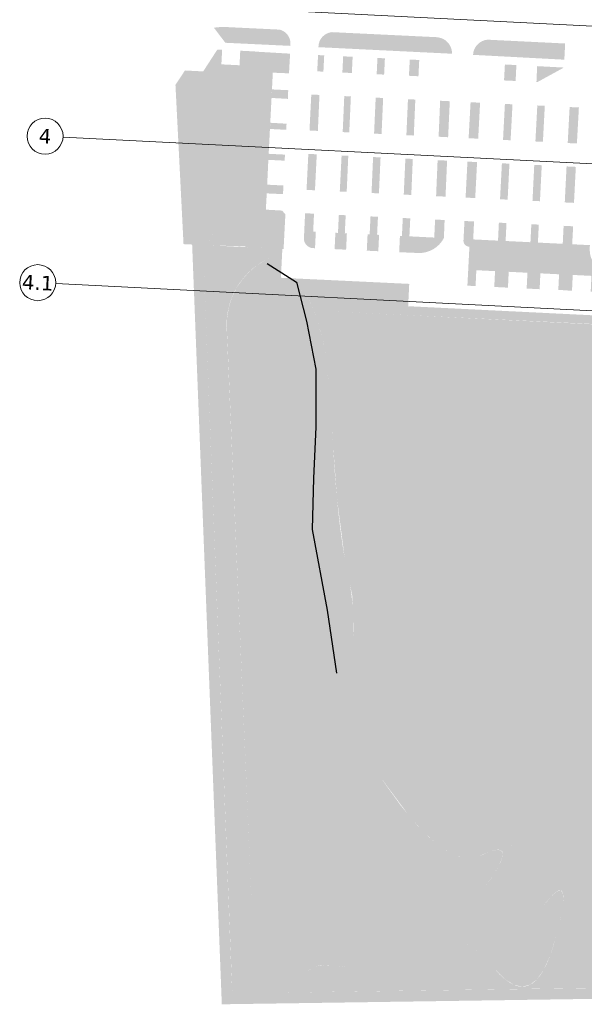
# Model space of a CAD drawing. Header units: millimetres. Extents: x 32690613 to 32694392, y 5343730 to 5344753.
# Tile 1 of 170: x 32692179 to 32692336, y 5343730 to 5344004. Entities that reach past the tile are written whole.
import ezdxf

# ---------------------------------------------------------------- set-up
doc = ezdxf.new("R2010")
doc.units = ezdxf.units.MM
doc.header["$LTSCALE"] = 0.01
doc.layers.get('DEFPOINTS').update_dxf_attribs({"color": 11, "lineweight": 18})
doc.layers.add('Gel-Bewuchs', color=122, linetype='Continuous', lineweight=25)
for name, color, linetype, lineweight, true_color in [('Veg-Hecke', 7, 'Continuous', 5, 0x9dd100), ('Veg-Rasen', 7, 'Continuous', 5, 0xb9f3a0), ('Veg-Waldartig', 7, 'Continuous', 5, 0xb0ee53), ('Veg-Wiese', 7, 'Continuous', 5, 0xd4ffa8)]:
    doc.layers.add(name, color=color, linetype=linetype, lineweight=lineweight, true_color=true_color)
doc.styles.add('Verdana', font='verdana.ttf')

# ---------------------------------------------------------------- blocks, each defined once
blk = doc.blocks.new('A$C78070446')
for p, q in [((4469685.27, 5342528.36), (4469462.61, 5342548.34)), ((4469459.19, 5342510.29), (4470208.78, 5342443.04)), ((4469678.22, 5342449.78), (4469455.56, 5342469.75))]:
    blk.add_line(p, q)
for centre in [(4469454.21, 5342510.74), (4469450.58, 5342470.2)]:
    blk.add_circle(centre, 5)
at = {"char_height": 4, "attachment_point": 5, "rotation": 354.86, "line_spacing_factor": 0.252012, "style": 'Verdana'}
for s, insert in [('4', (4469454.21, 5342510.74)), ('4.1', (4469450.58, 5342470.2))]:
    blk.add_mtext(s, dxfattribs=dict(at, insert=insert))

msp = doc.modelspace()

# ---------------------------------------------------------------- hatches: boundary and pattern name
at = {"layer": 'Veg-Hecke', "transparency": 33554687}
for points in [[(32692233.67, 5343994.74), (32692234.42, 5343994.25), (32692229.2, 5343986.19), (32692228.45, 5343986.68)], [(32692230.83, 5343984.3), (32692231.58, 5343983.81), (32692228.86, 5343979.62), (32692228.11, 5343980.11)], [(32692236.21, 5343982.81), (32692236.96, 5343982.32), (32692231.74, 5343974.26), (32692230.99, 5343974.75)], [(32692229.56, 5343972.77), (32692230.32, 5343972.28), (32692227.6, 5343968.08), (32692226.84, 5343968.57)], [(32692235.94, 5343972.9), (32692236.69, 5343972.41), (32692233.97, 5343968.21), (32692233.22, 5343968.7)], [(32692231.42, 5343966.28), (32692232.17, 5343965.79), (32692227.82, 5343959.08), (32692227.07, 5343959.57)], [(32692237.15, 5343965.52), (32692237.9, 5343965.03), (32692235.18, 5343960.83), (32692234.43, 5343961.32)], [(32692230.3, 5343955.24), (32692231.05, 5343954.75), (32692228.34, 5343950.55), (32692227.58, 5343951.04)], [(32692235.37, 5343948.04), (32692236.13, 5343947.55), (32692231.91, 5343941.04), (32692230.88, 5343941.1)]]:
    msp.add_hatch(color=256, dxfattribs=at).paths.add_polyline_path(points)
at = {"layer": 'Veg-Rasen', "transparency": 33554687}
for points in [[(32692233.1, 5344001.44), (32692236.27, 5343997.27), (32692254.34, 5343996.41), (32692254.34, 5343997.13), (32692254.29, 5343997.73), (32692254.15, 5343998.31), (32692253.92, 5343998.87), (32692253.6, 5343999.39), (32692253.21, 5343999.85), (32692252.76, 5344000.24), (32692252.25, 5344000.57), (32692251.7, 5344000.81), (32692251.38, 5344000.92), (32692236.37, 5344001.64), (32692236.05, 5344001.66), (32692235.9, 5344001.66), (32692235.76, 5344001.66), (32692235.62, 5344001.66), (32692235.48, 5344001.66), (32692235.35, 5344001.65), (32692235.22, 5344001.65), (32692235.1, 5344001.64), (32692234.98, 5344001.64), (32692234.83, 5344001.63), (32692234.75, 5344001.62), (32692234.67, 5344001.62), (32692234.59, 5344001.61), (32692234.51, 5344001.6), (32692234.43, 5344001.6), (32692234.35, 5344001.59), (32692234.27, 5344001.58), (32692234.19, 5344001.58), (32692233.79, 5344001.54)], [(32692299.2, 5343994.23), (32692299.2, 5343994.59), (32692299.16, 5343994.95), (32692299.1, 5343995.3), (32692299, 5343995.64), (32692298.88, 5343995.99), (32692298.73, 5343996.33), (32692298.54, 5343996.67), (32692298.33, 5343997), (32692297.92, 5343997.44), (32692297.71, 5343997.66), (32692297.48, 5343997.85), (32692297.24, 5343998.04), (32692296.98, 5343998.2), (32692296.71, 5343998.34), (32692296.43, 5343998.47), (32692296.15, 5343998.57), (32692295.85, 5343998.65), (32692295.18, 5343998.81), (32692265.86, 5344000.22), (32692265.85, 5344000.22), (32692265.1, 5344000.08), (32692264.39, 5343999.8), (32692263.75, 5343999.4), (32692263.18, 5343998.89), (32692262.73, 5343998.28), (32692262.39, 5343997.6), (32692262.18, 5343996.87), (32692262.12, 5343996.11), (32692262.12, 5343996.05)], [(32692244.52, 5343994.86), (32692240.41, 5343995.07), (32692240.41, 5343995.07), (32692240.4, 5343994.81), (32692240.21, 5343991.03), (32692235.17, 5343991.28), (32692235.38, 5343995.32), (32692234.05, 5343995.39), (32692230.12, 5343989.32), (32692225.05, 5343989.58), (32692222.42, 5343985.59), (32692224.66, 5343941.39), (32692230.87, 5343941.09), (32692235.37, 5343948.04), (32692236.13, 5343947.55), (32692231.91, 5343941.04), (32692241.86, 5343940.77), (32692244.42, 5343991.03), (32692244.53, 5343994.82), (32692244.52, 5343994.82)], [(32692240.21, 5343991.03), (32692240.41, 5343995.07), (32692240.41, 5343995.07)], [(32692244.52, 5343994.82), (32692244.53, 5343994.82), (32692244.42, 5343991.03), (32692241.85, 5343940.57), (32692242.57, 5343940.54), (32692252.44, 5343940.06), (32692252.94, 5343949.7), (32692252, 5343950.7), (32692247.51, 5343950.96), (32692247.77, 5343955.47), (32692248.17, 5343963.95), (32692249.45, 5343988.97), (32692253.94, 5343988.79), (32692254.25, 5343994.25)], [(32692323.27, 5343990.76), (32692330.26, 5343990.39), (32692322.92, 5343986.37), (32692322.64, 5343986.39), (32692322.83, 5343990.78)], [(32692372.22, 5343938.37), (32692358.1, 5343939.01), (32692347.74, 5343939.48), (32692347.46, 5343938.41), (32692347.11, 5343937.47), (32692346.7, 5343936.68), (32692346.22, 5343936.03), (32692345.68, 5343935.52), (32692345.07, 5343935.14), (32692344.4, 5343934.9), (32692343.67, 5343934.8), (32692342.92, 5343934.81), (32692342.19, 5343934.87), (32692341.49, 5343935), (32692340.82, 5343935.2), (32692340.18, 5343935.46), (32692339.56, 5343935.78), (32692338.97, 5343936.17), (32692338.4, 5343936.62), (32692338.13, 5343936.97), (32692337.9, 5343937.38), (32692337.72, 5343937.86), (32692337.58, 5343938.39), (32692337.49, 5343938.98), (32692337.44, 5343939.63), (32692337.43, 5343940.34), (32692337.48, 5343941.11), (32692305.62, 5343942.67), (32692305.08, 5343942.69), (32692302.4, 5343942.82), (32692302.38, 5343942.41), (32692302.38, 5343942.25), (32692302.4, 5343942.08), (32692302.43, 5343941.92), (32692302.48, 5343941.76), (32692302.55, 5343941.6), (32692302.63, 5343941.46), (32692302.72, 5343941.32), (32692302.83, 5343941.19), (32692302.95, 5343941.08), (32692303.08, 5343940.98), (32692303.23, 5343940.89), (32692303.37, 5343940.82), (32692303.53, 5343940.76), (32692303.69, 5343940.71), (32692303.86, 5343940.69), (32692304.03, 5343940.68), (32692303.47, 5343929.86), (32692305.74, 5343929.75), (32692305.95, 5343934.15), (32692311.15, 5343933.89), (32692310.93, 5343929.5), (32692314.73, 5343929.31), (32692314.94, 5343933.71), (32692320.14, 5343933.45), (32692319.92, 5343929.06), (32692323.52, 5343928.88), (32692323.73, 5343933.28), (32692328.92, 5343933.02), (32692328.71, 5343928.7), (32692332.51, 5343928.44), (32692332.72, 5343932.84), (32692337.91, 5343932.58), (32692337.7, 5343928.19), (32692341.49, 5343928), (32692341.71, 5343932.4), (32692346.9, 5343932.15), (32692346.69, 5343927.75), (32692350.48, 5343927.56), (32692350.7, 5343931.96), (32692355.89, 5343931.71), (32692355.68, 5343927.31), (32692359.47, 5343927.12), (32692359.69, 5343931.52), (32692364.88, 5343931.27), (32692364.67, 5343926.87), (32692368.46, 5343926.68), (32692368.68, 5343931.08), (32692371.83, 5343930.93)], [(32692286.9, 5343921.67), (32692403.24, 5343916.13), (32692405.14, 5343918.54), (32692402.96, 5343918.45), (32692287.02, 5343924.16), (32692287.25, 5343928.86), (32692257.18, 5343930.28), (32692257.11, 5343928.79), (32692257.58, 5343928.42), (32692258.04, 5343927.94), (32692258.5, 5343927.37), (32692258.95, 5343926.69), (32692259.41, 5343925.91), (32692259.86, 5343925.02), (32692260.32, 5343924.04), (32692260.77, 5343922.94)]]:
    msp.add_hatch(color=256, dxfattribs=at).paths.add_polyline_path(points)
h = msp.add_hatch(color=256, dxfattribs=at)
edge = h.paths.add_edge_path()
edge.add_line((32692330.61, 5343997.07), (32692309.04, 5343998.13))
edge.add_arc((32692309.49, 5343993.7), 4.46, 95.7415, 176.5277)
edge.add_line((32692305.04, 5343993.97), (32692305.03, 5343993.92))
edge.add_line((32692305.03, 5343993.92), (32692330.38, 5343992.58))
edge.add_line((32692330.38, 5343992.58), (32692330.61, 5343997.07))
at = {"layer": 'Veg-Waldartig', "transparency": 33554687}
msp.add_hatch(color=256, dxfattribs=at).paths.add_polyline_path([(32692248.98, 5343937.83), (32692247.64, 5343937.12), (32692247.53, 5343937.07), (32692245.09, 5343935.55), (32692242.89, 5343933.7), (32692240.97, 5343931.56), (32692239.36, 5343929.17), (32692238.11, 5343926.59), (32692237.24, 5343923.85), (32692236.76, 5343921.01), (32692236.68, 5343918.14), (32692243.78, 5343753.04), (32692244.76, 5343751.22), (32692245.78, 5343749.51), (32692246.83, 5343747.91), (32692247.91, 5343746.43), (32692249.03, 5343745.07), (32692250.17, 5343743.82), (32692251.34, 5343742.69), (32692252.55, 5343741.67), (32692253.73, 5343740.8), (32692254.82, 5343740.12), (32692255.81, 5343739.62), (32692256.72, 5343739.3), (32692257.54, 5343739.17), (32692258.26, 5343739.22), (32692258.9, 5343739.45), (32692259.44, 5343739.87), (32692260.01, 5343740.34), (32692260.71, 5343740.71), (32692261.55, 5343740.99), (32692262.52, 5343741.18), (32692263.62, 5343741.28), (32692264.87, 5343741.29), (32692266.24, 5343741.21), (32692267.75, 5343741.03), (32692269.33, 5343740.83), (32692270.9, 5343740.66), (32692272.46, 5343740.53), (32692274.01, 5343740.44), (32692275.55, 5343740.38), (32692277.09, 5343740.36), (32692278.62, 5343740.38), (32692280.14, 5343740.43), (32692282.1, 5343740.52), (32692283.09, 5343740.61), (32692284.06, 5343740.78), (32692285.02, 5343741.02), (32692285.95, 5343741.35), (32692286.86, 5343741.75), (32692287.73, 5343742.23), (32692288.55, 5343742.77), (32692289.33, 5343743.38), (32692295.05, 5343747.91), (32692296.99, 5343748.54), (32692299.05, 5343748.58), (32692301.24, 5343748.04), (32692303.54, 5343746.92), (32692305.98, 5343745.21), (32692308.53, 5343742.92), (32692311.21, 5343740.05), (32692313.86, 5343737.42), (32692316.35, 5343735.84), (32692318.68, 5343735.31), (32692320.84, 5343735.83), (32692322.84, 5343737.41), (32692324.68, 5343740.04), (32692326.35, 5343743.72), (32692327.86, 5343748.46), (32692329.06, 5343753.21), (32692329.81, 5343756.95), (32692330.1, 5343759.66), (32692329.93, 5343761.36), (32692329.32, 5343762.04), (32692328.25, 5343761.7), (32692326.72, 5343760.34), (32692324.75, 5343757.96), (32692322.57, 5343755.52), (32692320.43, 5343753.96), (32692318.34, 5343753.3), (32692316.3, 5343753.52), (32692314.3, 5343754.64), (32692312.35, 5343756.64), (32692310.44, 5343759.53), (32692308.59, 5343763.31), (32692310.77, 5343766.49), (32692312.29, 5343769.07), (32692313.13, 5343771.03), (32692313.31, 5343772.39), (32692312.82, 5343773.14), (32692311.65, 5343773.29), (32692309.82, 5343772.82), (32692307.32, 5343771.74), (32692304.33, 5343770.98), (32692301.05, 5343771.45), (32692297.47, 5343773.14), (32692293.6, 5343776.06), (32692289.43, 5343780.21), (32692284.96, 5343785.59), (32692280.2, 5343792.2), (32692275.14, 5343800.04), (32692272.21, 5343804.63), (32692270.63, 5343810.02), (32692271.36, 5343828.77), (32692271.68, 5343831.52), (32692271.83, 5343834.4), (32692271.82, 5343837.39), (32692271.66, 5343840.52), (32692271.33, 5343843.76), (32692270.85, 5343847.13), (32692270.2, 5343850.62), (32692269.4, 5343854.23), (32692268.73, 5343858.42), (32692268.13, 5343862.89), (32692267.58, 5343867.66), (32692267.09, 5343872.72), (32692266.66, 5343878.07), (32692266.29, 5343883.7), (32692265.98, 5343889.63), (32692265.73, 5343895.85), (32692265.29, 5343899.76), (32692264.91, 5343903.15), (32692264.59, 5343906.02), (32692264.33, 5343908.36), (32692264.12, 5343910.19), (32692263.97, 5343911.49), (32692263.89, 5343912.27), (32692263.86, 5343912.53), (32692263.03, 5343915.82), (32692262.2, 5343918.76), (32692261.37, 5343921.33), (32692260.53, 5343923.54), (32692259.68, 5343925.39), (32692258.83, 5343926.88), (32692257.98, 5343928.01), (32692257.11, 5343928.79), (32692248.55, 5343929.19)])
at = {"layer": 'Veg-Wiese', "transparency": 33554687}
h = msp.add_hatch(color=256, dxfattribs=at)
h.paths.add_polyline_path([(32692558.18, 5343837.98), (32692558.11, 5343836.53), (32692558.03, 5343834.98), (32692869.65, 5343839.56), (32692872.24, 5343891.62), (32692872.24, 5343891.62), (32692879.83, 5344043.25), (32692945.93, 5344040.11), (32692953.28, 5344184.96), (32692970.31, 5344525.55), (32692967.25, 5344524.47), (32692950.28, 5344185.11), (32692943.08, 5344043.24), (32692876.98, 5344046.39), (32692869.41, 5343895.05), (32692869.41, 5343895.05), (32692866.8, 5343842.52)])
h.paths.add_polyline_path([(32692555.49, 5343836.5), (32692555.56, 5343837.94), (32692475, 5343836.76), (32692469.59, 5343736.84), (32692235.17, 5343733.42), (32692235.29, 5343730.42), (32692472.43, 5343733.88), (32692477.84, 5343833.8), (32692555.41, 5343834.94)])
h = msp.add_hatch(color=256, dxfattribs=at)
h.dxf.hatch_style = 1
h.paths.add_polyline_path([(32692263.72, 5343993.77), (32692262.01, 5343993.86), (32692261.78, 5343989.34), (32692263.49, 5343989.26)])
h = msp.add_hatch(color=256, dxfattribs=at)
h.dxf.hatch_style = 1
h.paths.add_polyline_path([(32692271.61, 5343993.38), (32692268.98, 5343993.51), (32692268.76, 5343989), (32692271.39, 5343988.88)])
h = msp.add_hatch(color=256, dxfattribs=at)
h.dxf.hatch_style = 1
h.paths.add_polyline_path([(32692280.57, 5343992.96), (32692278.5, 5343993.05), (32692278.28, 5343988.54), (32692280.35, 5343988.44)])
h = msp.add_hatch(color=256, dxfattribs=at)
h.dxf.hatch_style = 1
h.paths.add_polyline_path([(32692290.1, 5343992.49), (32692287.47, 5343992.62), (32692287.24, 5343988.11), (32692289.88, 5343987.98)])
h = msp.add_hatch(color=256, dxfattribs=at)
h.dxf.hatch_style = 1
h.paths.add_polyline_path([(32692317.07, 5343991.08), (32692313.88, 5343991.25), (32692313.64, 5343986.82), (32692316.86, 5343986.67)])
h = msp.add_hatch(color=256, dxfattribs=at)
h.dxf.hatch_style = 1
h.paths.add_polyline_path([(32692253.73, 5343984.11), (32692249.22, 5343984.33), (32692249.1, 5343981.96), (32692253.62, 5343981.7)])
h = msp.add_hatch(color=256, dxfattribs=at)
h.dxf.hatch_style = 1
h.paths.add_polyline_path([(32692262.4, 5343982.8), (32692260.13, 5343982.91), (32692259.63, 5343972.93), (32692261.96, 5343972.81)])
h = msp.add_hatch(color=256, dxfattribs=at)
h.dxf.hatch_style = 1
h.paths.add_polyline_path([(32692271.12, 5343982.38), (32692269.29, 5343982.47), (32692268.85, 5343972.48), (32692270.67, 5343972.39)])
h = msp.add_hatch(color=256, dxfattribs=at)
h.dxf.hatch_style = 1
h.paths.add_polyline_path([(32692280.08, 5343981.95), (32692278.01, 5343982.05), (32692277.56, 5343972.06), (32692279.64, 5343971.95)])
h = msp.add_hatch(color=256, dxfattribs=at)
h.dxf.hatch_style = 1
h.paths.add_polyline_path([(32692289.01, 5343981.51), (32692286.97, 5343981.61), (32692286.53, 5343971.62), (32692288.59, 5343971.52)])
h = msp.add_hatch(color=256, dxfattribs=at)
h.dxf.hatch_style = 1
h.paths.add_polyline_path([(32692298.58, 5343981.05), (32692295.9, 5343981.18), (32692295.48, 5343971.19), (32692298.12, 5343971.06)])
h = msp.add_hatch(color=256, dxfattribs=at)
h.dxf.hatch_style = 1
h.paths.add_polyline_path([(32692306.99, 5343980.64), (32692304.35, 5343980.77), (32692303.81, 5343970.78), (32692306.47, 5343970.65)])
h = msp.add_hatch(color=256, dxfattribs=at)
h.dxf.hatch_style = 1
h.paths.add_polyline_path([(32692315.99, 5343980.2), (32692313.88, 5343980.3), (32692313.36, 5343970.32), (32692315.46, 5343970.21)])
h = msp.add_hatch(color=256, dxfattribs=at)
h.dxf.hatch_style = 1
h.paths.add_polyline_path([(32692324.96, 5343979.77), (32692322.88, 5343979.87), (32692322.35, 5343969.88), (32692324.43, 5343969.78)])
h = msp.add_hatch(color=256, dxfattribs=at)
h.dxf.hatch_style = 1
h.paths.add_polyline_path([(32692334.42, 5343979.31), (32692331.85, 5343979.43), (32692331.32, 5343969.44), (32692333.87, 5343969.32)])
h = msp.add_hatch(color=256, dxfattribs=at)
h.dxf.hatch_style = 1
h.paths.add_polyline_path([(32692253.26, 5343974.81), (32692248.75, 5343975.07), (32692248.66, 5343973.35), (32692253.18, 5343973.12)])
h = msp.add_hatch(color=256, dxfattribs=at)
h.dxf.hatch_style = 1
h.paths.add_polyline_path([(32692252.82, 5343966.23), (32692248.3, 5343966.46), (32692248.21, 5343964.78), (32692252.74, 5343964.55)])
h = msp.add_hatch(color=256, dxfattribs=at)
h.dxf.hatch_style = 1
h.paths.add_polyline_path([(32692261.65, 5343966.32), (32692259.31, 5343966.43), (32692258.81, 5343956.45), (32692261.15, 5343956.33)])
h = msp.add_hatch(color=256, dxfattribs=at)
h.dxf.hatch_style = 1
h.paths.add_polyline_path([(32692270.4, 5343965.9), (32692268.54, 5343965.99), (32692268.04, 5343956), (32692269.96, 5343955.91)])
h = msp.add_hatch(color=256, dxfattribs=at)
h.dxf.hatch_style = 1
h.paths.add_polyline_path([(32692279.36, 5343965.46), (32692277.29, 5343965.56), (32692276.85, 5343955.57), (32692278.91, 5343955.47)])
h = msp.add_hatch(color=256, dxfattribs=at)
h.dxf.hatch_style = 1
h.paths.add_polyline_path([(32692288.31, 5343965.03), (32692286.25, 5343965.13), (32692285.8, 5343955.14), (32692287.89, 5343955.03)])
h = msp.add_hatch(color=256, dxfattribs=at)
h.dxf.hatch_style = 1
h.paths.add_polyline_path([(32692297.83, 5343964.56), (32692295.2, 5343964.69), (32692294.78, 5343954.7), (32692297.4, 5343954.57)])
h = msp.add_hatch(color=256, dxfattribs=at)
h.dxf.hatch_style = 1
h.paths.add_polyline_path([(32692306.16, 5343964.16), (32692303.48, 5343964.29), (32692302.97, 5343954.3), (32692305.64, 5343954.17)])
h = msp.add_hatch(color=256, dxfattribs=at)
h.dxf.hatch_style = 1
h.paths.add_polyline_path([(32692315.14, 5343963.72), (32692313.05, 5343963.82), (32692312.53, 5343953.84), (32692314.64, 5343953.73)])
h = msp.add_hatch(color=256, dxfattribs=at)
h.dxf.hatch_style = 1
h.paths.add_polyline_path([(32692324.11, 5343963.29), (32692322.03, 5343963.39), (32692321.54, 5343953.4), (32692323.61, 5343953.3)])
h = msp.add_hatch(color=256, dxfattribs=at)
h.dxf.hatch_style = 1
h.paths.add_polyline_path([(32692333.57, 5343962.83), (32692331, 5343962.95), (32692330.5, 5343952.96), (32692333.06, 5343952.84)])
h = msp.add_hatch(color=256, dxfattribs=at)
h.dxf.hatch_style = 1
h.paths.add_polyline_path([(32692252.4, 5343957.66), (32692247.88, 5343957.89), (32692247.77, 5343955.47), (32692252.28, 5343955.26)])
h = msp.add_hatch(color=256, dxfattribs=at)
h.dxf.hatch_style = 1
h.paths.add_polyline_path([(32692260.89, 5343949.84), (32692258.41, 5343949.96), (32692258.09, 5343943.05, 0.414214), (32692260.6, 5343940.28), (32692260.8, 5343940.27), (32692261.17, 5343940.26), (32692261.38, 5343944.81), (32692260.65, 5343944.84)])
h = msp.add_hatch(color=256, dxfattribs=at)
h.dxf.hatch_style = 1
h.paths.add_polyline_path([(32692270.01, 5343944.39), (32692269.44, 5343944.42), (32692269.68, 5343949.41), (32692267.78, 5343949.5), (32692267.54, 5343944.51), (32692266.82, 5343944.54), (32692266.6, 5343940), (32692269.8, 5343939.85)])
h = msp.add_hatch(color=256, dxfattribs=at)
h.dxf.hatch_style = 1
h.paths.add_polyline_path([(32692278.95, 5343943.96), (32692278.4, 5343943.98), (32692278.64, 5343948.98), (32692276.57, 5343949.08), (32692276.33, 5343944.08), (32692275.76, 5343944.11), (32692275.54, 5343939.57), (32692278.74, 5343939.42)])
h = msp.add_hatch(color=256, dxfattribs=at)
h.dxf.hatch_style = 1
h.paths.add_polyline_path([(32692296.95, 5343943.11), (32692297.14, 5343948.08), (32692294.5, 5343948.21), (32692294.27, 5343943.21), (32692287.37, 5343943.55), (32692287.61, 5343948.54), (32692285.53, 5343948.64), (32692285.29, 5343943.65), (32692284.74, 5343943.67), (32692284.53, 5343939.15), (32692289.8, 5343938.93, 0.293767)])
h = msp.add_hatch(color=256, dxfattribs=at)
h.dxf.hatch_style = 1
h.paths.add_polyline_path([(32692305.32, 5343947.68), (32692302.65, 5343947.81), (32692302.41, 5343942.82), (32692305.08, 5343942.69)])
h = msp.add_hatch(color=256, dxfattribs=at)
h.dxf.hatch_style = 1
h.paths.add_polyline_path([(32692314.32, 5343947.24), (32692312.21, 5343947.35), (32692311.97, 5343942.35), (32692314.08, 5343942.25)])
h = msp.add_hatch(color=256, dxfattribs=at)
h.dxf.hatch_style = 1
h.paths.add_polyline_path([(32692323.29, 5343946.81), (32692321.22, 5343946.91), (32692320.97, 5343941.91), (32692323.05, 5343941.81)])
h = msp.add_hatch(color=256, dxfattribs=at)
h.dxf.hatch_style = 1
h.paths.add_polyline_path([(32692332.83, 5343946.34), (32692330.18, 5343946.47), (32692329.94, 5343941.48), (32692332.56, 5343941.35)])
for points in [[(32692287.25, 5343928.86), (32692287.32, 5343930.36), (32692251.69, 5343932.05), (32692252.1, 5343940.08), (32692249.1, 5343940.23), (32692249.1, 5343940.22), (32692227.05, 5343941.29), (32692234.97, 5343738.61), (32692235.17, 5343733.42), (32692238.2, 5343733.46), (32692237.96, 5343738.74), (32692230.11, 5343939.64), (32692249.02, 5343938.72), (32692248.55, 5343929.19), (32692257.11, 5343928.79), (32692257.18, 5343930.28)], [(32692260.77, 5343922.94), (32692261.16, 5343921.91), (32692261.55, 5343920.81), (32692261.94, 5343919.62), (32692262.32, 5343918.36), (32692262.71, 5343917.02), (32692263.09, 5343915.6), (32692263.47, 5343914.11), (32692263.86, 5343912.53), (32692265.65, 5343896.56), (32692266.2, 5343885.44), (32692267.26, 5343870.85), (32692269.4, 5343854.23), (32692271.49, 5343843.88), (32692271.93, 5343834.56), (32692271.36, 5343828.77), (32692270.63, 5343810.02), (32692272.21, 5343804.63), (32692275.14, 5343800.04), (32692279.52, 5343793.21), (32692287.54, 5343782.38), (32692290.86, 5343778.69), (32692294.56, 5343775.24), (32692296.62, 5343773.69), (32692298.85, 5343772.36), (32692300.36, 5343771.68), (32692302.67, 5343771.07), (32692304.56, 5343771), (32692306.07, 5343771.27), (32692308.54, 5343772.31), (32692310.58, 5343773.06), (32692311.64, 5343773.28), (32692312.2, 5343773.31), (32692321.82, 5343776.29), (32692325.13, 5343774.43), (32692341.89, 5343772.02), (32692345.35, 5343777.68), (32692346.05, 5343783.13), (32692344.66, 5343791.89), (32692339.59, 5343808.32), (32692339.19, 5343815.61), (32692338.87, 5343821.24), (32692338.87, 5343833.21), (32692341.36, 5343838.28), (32692371.68, 5343876.55), (32692391.36, 5343901.6), (32692403.09, 5343915.98)]]:
    msp.add_hatch(color=256, dxfattribs=at).paths.add_polyline_path(points)
h = msp.add_hatch(color=256, dxfattribs=at)
edge = h.paths.add_edge_path()
edge.add_line((32692324.34, 5343757.44), (32692325.63, 5343759.09))
edge.add_line((32692325.63, 5343759.09), (32692326.57, 5343760.17))
edge.add_line((32692326.57, 5343760.17), (32692327.22, 5343760.84))
edge.add_line((32692327.22, 5343760.84), (32692327.72, 5343761.3))
edge.add_line((32692327.72, 5343761.3), (32692328.31, 5343761.74))
edge.add_line((32692328.31, 5343761.74), (32692328.66, 5343761.93))
edge.add_line((32692328.66, 5343761.93), (32692328.97, 5343762.03))
edge.add_line((32692328.97, 5343762.03), (32692329.26, 5343762.05))
edge.add_line((32692329.26, 5343762.05), (32692329.56, 5343761.94))
edge.add_line((32692329.56, 5343761.94), (32692329.72, 5343761.79))
edge.add_line((32692329.72, 5343761.79), (32692329.92, 5343761.42))
edge.add_line((32692329.92, 5343761.42), (32692330.01, 5343761.05))
edge.add_line((32692330.01, 5343761.05), (32692330.09, 5343760.39))
edge.add_line((32692330.09, 5343760.39), (32692330.08, 5343759.3))
edge.add_line((32692330.08, 5343759.3), (32692329.79, 5343756.87))
edge.add_line((32692329.79, 5343756.87), (32692329.24, 5343754.02))
edge.add_line((32692329.24, 5343754.02), (32692328.02, 5343749.05))
edge.add_line((32692328.02, 5343749.05), (32692327.32, 5343746.58))
edge.add_line((32692327.32, 5343746.58), (32692326.21, 5343743.34))
edge.add_line((32692326.21, 5343743.34), (32692325.36, 5343741.37))
edge.add_line((32692325.36, 5343741.37), (32692324.42, 5343739.59))
edge.add_line((32692324.42, 5343739.59), (32692323.42, 5343738.1))
edge.add_line((32692323.42, 5343738.1), (32692322.54, 5343737.09))
edge.add_line((32692322.54, 5343737.09), (32692321.55, 5343736.25))
edge.add_line((32692321.55, 5343736.25), (32692320.84, 5343735.83))
edge.add_line((32692320.84, 5343735.83), (32692320.07, 5343735.52))
edge.add_line((32692320.07, 5343735.52), (32692319.28, 5343735.34))
edge.add_line((32692319.28, 5343735.34), (32692318.4, 5343735.31))
edge.add_line((32692318.4, 5343735.31), (32692317.37, 5343735.48))
edge.add_line((32692317.37, 5343735.48), (32692316.46, 5343735.79))
edge.add_line((32692316.46, 5343735.79), (32692315.35, 5343736.35))
edge.add_line((32692315.35, 5343736.35), (32692313.77, 5343737.49))
edge.add_line((32692313.77, 5343737.49), (32692312.42, 5343738.73))
edge.add_line((32692312.42, 5343738.73), (32692310.59, 5343740.75))
edge.add_line((32692310.59, 5343740.75), (32692308.47, 5343742.99))
edge.add_line((32692308.47, 5343742.99), (32692306.33, 5343744.93))
edge.add_line((32692306.33, 5343744.93), (32692304.54, 5343746.28))
edge.add_line((32692304.54, 5343746.28), (32692302.69, 5343747.4))
edge.add_line((32692302.69, 5343747.4), (32692301.73, 5343747.84))
edge.add_line((32692301.73, 5343747.84), (32692300.88, 5343748.17))
edge.add_line((32692300.88, 5343748.17), (32692299.86, 5343748.45))
edge.add_line((32692299.86, 5343748.45), (32692298.73, 5343748.61))
edge.add_line((32692298.73, 5343748.61), (32692297.81, 5343748.63))
edge.add_line((32692297.81, 5343748.63), (32692296.81, 5343748.51))
edge.add_line((32692296.81, 5343748.51), (32692295.7, 5343748.2))
edge.add_line((32692295.7, 5343748.2), (32692294.76, 5343747.77))
edge.add_line((32692294.76, 5343747.77), (32692293.53, 5343746.95))
edge.add_line((32692293.53, 5343746.95), (32692291.95, 5343745.62))
edge.add_line((32692291.95, 5343745.62), (32692290.66, 5343744.51))
edge.add_line((32692290.66, 5343744.51), (32692289.33, 5343743.38))
edge.add_line((32692289.33, 5343743.38), (32692288.37, 5343742.64))
edge.add_line((32692288.37, 5343742.64), (32692287.33, 5343742))
edge.add_line((32692287.33, 5343742), (32692286.39, 5343741.53))
edge.add_line((32692286.39, 5343741.53), (32692285.95, 5343741.35))
edge.add_line((32692285.95, 5343741.35), (32692284.75, 5343740.95))
edge.add_line((32692284.75, 5343740.95), (32692282.69, 5343740.56))
edge.add_line((32692282.69, 5343740.56), (32692280.14, 5343740.43))
edge.add_line((32692280.14, 5343740.43), (32692276.26, 5343740.37))
edge.add_line((32692276.26, 5343740.37), (32692272.52, 5343740.53))
edge.add_line((32692272.52, 5343740.53), (32692269.53, 5343740.8))
edge.add_line((32692269.53, 5343740.8), (32692266.63, 5343741.17))
edge.add_line((32692266.63, 5343741.17), (32692265.28, 5343741.27))
edge.add_line((32692265.28, 5343741.27), (32692263.76, 5343741.29))
edge.add_line((32692263.76, 5343741.29), (32692261.38, 5343740.95))
edge.add_line((32692261.38, 5343740.95), (32692260.24, 5343740.48))
edge.add_line((32692260.24, 5343740.48), (32692259.3, 5343739.74))
edge.add_line((32692259.3, 5343739.74), (32692258.89, 5343739.45))
edge.add_line((32692258.89, 5343739.45), (32692258.25, 5343739.22))
edge.add_line((32692258.25, 5343739.22), (32692257.52, 5343739.17))
edge.add_line((32692257.52, 5343739.17), (32692256.72, 5343739.3))
edge.add_line((32692256.72, 5343739.3), (32692255.52, 5343739.75))
edge.add_line((32692255.52, 5343739.75), (32692254.15, 5343740.52))
edge.add_line((32692254.15, 5343740.52), (32692251.89, 5343742.21))
edge.add_line((32692251.89, 5343742.21), (32692249.6, 5343744.42))
edge.add_line((32692249.6, 5343744.42), (32692246.5, 5343748.39))
edge.add_line((32692246.5, 5343748.39), (32692243.78, 5343753.04))
edge.add_line((32692243.78, 5343753.04), (32692236.64, 5343918.18))
edge.add_arc((32692257.04, 5343919), 20.42, 117.8648, 182.2919, ccw=False)
edge.add_line((32692247.49, 5343937.05), (32692248.98, 5343937.83))
edge.add_line((32692248.98, 5343937.83), (32692249.02, 5343938.72))
edge.add_line((32692249.02, 5343938.72), (32692230.11, 5343939.64))
edge.add_line((32692230.11, 5343939.64), (32692238.2, 5343733.46))
edge.add_line((32692238.2, 5343733.46), (32692469.59, 5343736.94))
edge.add_line((32692469.59, 5343736.94), (32692472.55, 5343791.5))
edge.add_line((32692472.55, 5343791.5), (32692469.05, 5343791.69))
edge.add_line((32692469.05, 5343791.69), (32692466.35, 5343741.89))
edge.add_line((32692466.35, 5343741.89), (32692357.79, 5343740.13))
edge.add_arc((32692357.6, 5343752.13), 12, 261.0392, 270.9292, ccw=False)
edge.add_line((32692355.73, 5343740.28), (32692349.37, 5343741.28))
edge.add_line((32692349.37, 5343741.28), (32692351.87, 5343754.64))
edge.add_line((32692351.87, 5343754.64), (32692351.54, 5343763.13))
edge.add_line((32692351.54, 5343763.13), (32692341.89, 5343772.02))
edge.add_line((32692341.89, 5343772.02), (32692325.13, 5343774.43))
edge.add_line((32692325.13, 5343774.43), (32692321.82, 5343776.29))
edge.add_line((32692321.82, 5343776.29), (32692312.17, 5343773.3))
edge.add_line((32692312.17, 5343773.3), (32692312.55, 5343773.25))
edge.add_line((32692312.55, 5343773.25), (32692312.92, 5343773.08))
edge.add_line((32692312.92, 5343773.08), (32692313.13, 5343772.87))
edge.add_line((32692313.13, 5343772.87), (32692313.24, 5343772.67))
edge.add_line((32692313.24, 5343772.67), (32692313.31, 5343772.39))
edge.add_line((32692313.31, 5343772.39), (32692313.29, 5343771.7))
edge.add_line((32692313.29, 5343771.7), (32692313.09, 5343770.85))
edge.add_line((32692313.09, 5343770.85), (32692312.75, 5343770.03))
edge.add_line((32692312.75, 5343770.03), (32692312.31, 5343769.12))
edge.add_line((32692312.31, 5343769.12), (32692311.27, 5343767.29))
edge.add_line((32692311.27, 5343767.29), (32692310.24, 5343765.67))
edge.add_line((32692310.24, 5343765.67), (32692308.59, 5343763.31))
edge.add_line((32692308.59, 5343763.31), (32692309.39, 5343761.56))
edge.add_line((32692309.39, 5343761.56), (32692310.52, 5343759.39))
edge.add_line((32692310.52, 5343759.39), (32692311.89, 5343757.24))
edge.add_line((32692311.89, 5343757.24), (32692313, 5343755.87))
edge.add_line((32692313, 5343755.87), (32692313.81, 5343755.05))
edge.add_line((32692313.81, 5343755.05), (32692314.56, 5343754.44))
edge.add_line((32692314.56, 5343754.44), (32692315.28, 5343753.97))
edge.add_line((32692315.28, 5343753.97), (32692315.94, 5343753.66))
edge.add_line((32692315.94, 5343753.66), (32692316.72, 5343753.4))
edge.add_line((32692316.72, 5343753.4), (32692317.53, 5343753.28))
edge.add_line((32692317.53, 5343753.28), (32692317.99, 5343753.27))
edge.add_line((32692317.99, 5343753.27), (32692318.62, 5343753.34))
edge.add_line((32692318.62, 5343753.34), (32692319.35, 5343753.51))
edge.add_line((32692319.35, 5343753.51), (32692320.09, 5343753.8))
edge.add_line((32692320.09, 5343753.8), (32692320.74, 5343754.13))
edge.add_line((32692320.74, 5343754.13), (32692321.46, 5343754.61))
edge.add_line((32692321.46, 5343754.61), (32692322.54, 5343755.49))
edge.add_line((32692322.54, 5343755.49), (32692324.34, 5343757.44))

# ---------------------------------------------------------------- linework, layer by layer
at = {"layer": 'Gel-Bewuchs', "transparency": 33554687}
for p, q in [((32692247.91, 5343936.01), (32692256.01, 5343930.87)), ((32692256.01, 5343930.87), (32692258.83, 5343919.99)), ((32692258.83, 5343919.99), (32692261.42, 5343906.73)), ((32692261.42, 5343906.73), (32692261.38, 5343890.61)), ((32692261.38, 5343890.61), (32692260.71, 5343876.44)), ((32692260.71, 5343876.44), (32692260.41, 5343862.23)), ((32692260.41, 5343862.23), (32692264.57, 5343839.83)), ((32692264.57, 5343839.83), (32692267.14, 5343822.32))]:
    msp.add_line(p, q, dxfattribs=at)

# ---------------------------------------------------------------- block references
at = {"layer": 'DEFPOINTS', "transparency": 33554687, "rotation": 2.237485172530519}
msp.add_blockref('A$C78070446', (28434719.52, -168960.66), dxfattribs=at)

doc.saveas('drawing.dxf')
